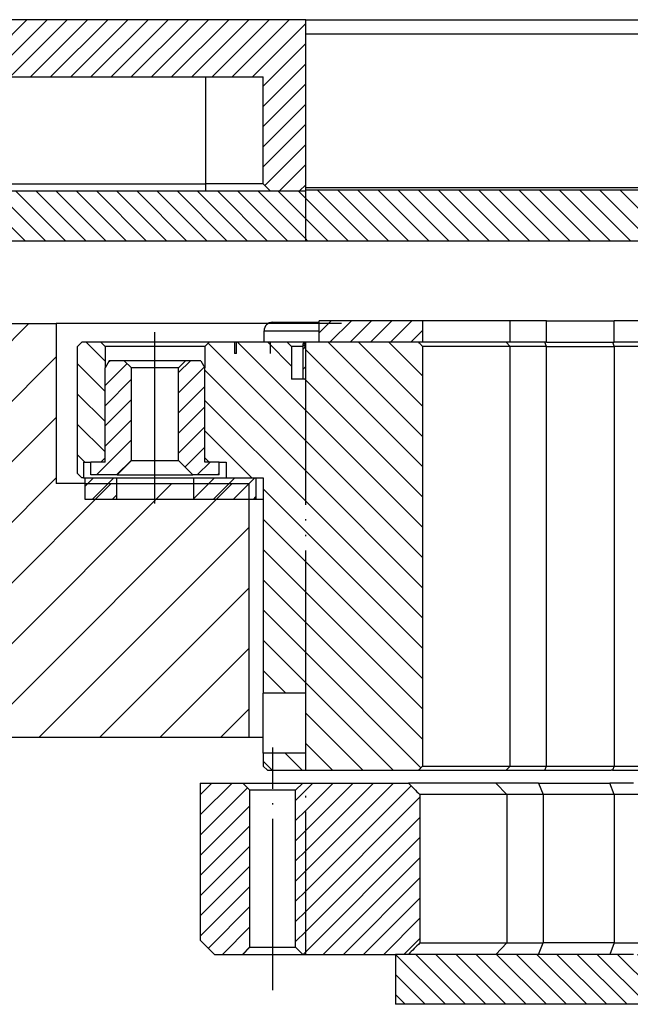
# Model space of a CAD drawing. Extents: x -1763 to 4575, y -3429 to 1051.
# Tile 80 of 174: x 2983 to 3026, y -2488 to -2419. Entities that reach past the tile are written whole.
import ezdxf

# ---------------------------------------------------------------- set-up
doc = ezdxf.new("R2010")
doc.units = 0
for name, pattern in [('DASHED', [15, 7, -8]), ('DOT_CENTER', [14, 12, -1, 0, -1]), ('PHANTOM', [13, 10, -1, 0, -1, 0, -1])]:
    doc.linetypes.add(name, pattern=pattern)
doc.layers.get('0').update_dxf_attribs({"linetype": 'CONTINUOUS'})
doc.layers.add('1', color=7, linetype='CONTINUOUS')
pattern_1 = [(135, (-1142.2401, -11857.8625), (-0.70710678, -0.70710678), [])]
pattern_2 = [(225, (-1142.2401, -11857.8625), (0.70710678, -0.70710678), [])]
pattern_3 = [(-135, (-1142.2401, -11857.8625), (0.70710678, -0.70710678), [])]
pattern_4 = [(135, (-1142.24, -11857.8625), (-1.06066017, -1.06066017), [])]

# ---------------------------------------------------------------- blocks, each defined once
blk = doc.blocks.new('Z-STACK', base_point=(-660.966, -2583.474))
at = {"linetype": 'CONTINUOUS'}
h = blk.add_hatch(dxfattribs=at)
h.set_pattern_fill('USER', color=1, angle=225, pattern_type=0)
h.set_pattern_definition(pattern_2)
h.paths.add_polyline_path([(2955.811, -2430.66), (2956.311, -2430.16), (2956.311, -2422.66), (2960.311, -2422.66), (2996.311, -2422.66), (3000.311, -2422.66), (3000.311, -2430.16), (3000.811, -2430.66), (3003.301, -2430.66), (3003.301, -2430.61), (3003.301, -2418.66), (2951.691, -2418.66), (2951.441, -2418.91), (2951.441, -2430.41), (2951.691, -2430.66), (2951.791, -2430.66)])
h = blk.add_hatch(dxfattribs=at)
h.set_pattern_fill('USER', color=3, angle=135, pattern_type=0)
h.set_pattern_definition(pattern_1)
h.paths.add_polyline_path([(2955.811, -2430.66), (2960.311, -2430.66), (2980.691, -2430.66), (2996.311, -2430.66), (3000.811, -2430.66), (3003.301, -2430.66), (3003.301, -2434.16), (2953.191, -2434.16), (2951.791, -2432.76), (2951.791, -2430.66)])
h = blk.add_hatch(dxfattribs=at)
h.set_pattern_fill('USER', color=3, angle=135, pattern_type=0)
h.set_pattern_definition(pattern_1)
h.paths.add_polyline_path([(3004.254, -2434.16), (3014.261, -2434.16), (3015.661, -2434.16), (3016.901, -2434.16), (3018.101, -2434.16), (3019.341, -2434.16), (3020.741, -2434.16), (3021.981, -2434.16), (3023.181, -2434.16), (3024.421, -2434.16), (3025.821, -2434.16), (3027.061, -2434.16), (3028.261, -2434.16), (3029.501, -2434.16), (3030.901, -2434.16), (3032.141, -2434.16), (3033.341, -2434.16), (3034.581, -2434.16), (3035.981, -2434.16), (3037.221, -2434.16), (3038.421, -2434.16), (3039.661, -2434.16), (3041.061, -2434.16), (3042.301, -2434.16), (3043.501, -2434.16), (3044.741, -2434.16), (3046.141, -2434.16), (3047.381, -2434.16), (3048.581, -2434.16), (3049.821, -2434.16), (3051.221, -2434.16), (3052.461, -2434.16), (3053.661, -2434.16), (3054.901, -2434.16), (3056.301, -2434.16), (3060.842, -2434.16), (3062.383, -2434.16), (3062.383, -2430.66), (3062.128, -2430.66), (3061.311, -2430.66), (3059.961, -2430.66), (3059.061, -2430.66), (3055.711, -2430.66), (3047.311, -2430.66), (3043.061, -2430.66), (3041.171, -2430.66), (3041.171, -2430.61), (3003.301, -2430.61), (3003.301, -2430.66), (3003.301, -2434.16)])
h = blk.add_hatch(dxfattribs=at)
h.set_pattern_fill('USER', color=1, angle=225, pattern_type=0)
h.set_pattern_definition(pattern_2)
h.paths.add_polyline_path([(3007.326, -2441.26), (3007.21, -2441.26), (3007.067, -2441.26), (3007.031, -2441.26), (3006.9, -2441.26), (3006.877, -2441.26), (3006.84, -2441.26), (3006.813, -2441.26), (3006.707, -2441.26), (3006.587, -2441.26), (3006.501, -2441.26), (3006.449, -2441.26), (3004.254, -2441.26), (3004.254, -2439.76), (3011.504, -2439.76), (3011.504, -2441.26), (3011.486, -2441.26), (3011.472, -2441.26), (3011.442, -2441.26), (3011.425, -2441.26), (3011.374, -2441.26), (3011.339, -2441.26), (3011.337, -2441.26), (3011.288, -2441.26), (3011.203, -2441.26), (3011.202, -2441.26), (3011.167, -2441.26), (3011.011, -2441.26), (3010.975, -2441.26), (3010.899, -2441.26), (3010.767, -2441.26), (3010.752, -2441.26), (3010.617, -2441.26), (3010.605, -2441.26), (3010.536, -2441.26), (3010.51, -2441.26), (3010.36, -2441.26), (3010.299, -2441.26), (3010.156, -2441.26), (3010.152, -2441.26), (3010.042, -2441.26), (3009.895, -2441.26), (3009.873, -2441.26), (3009.856, -2441.26), (3009.835, -2441.26), (3009.63, -2441.26), (3009.625, -2441.26), (3009.606, -2441.26), (3009.454, -2441.26), (3009.429, -2441.26), (3009.427, -2441.26), (3009.422, -2441.26), (3009.415, -2441.26), (3009.328, -2441.26), (3009.297, -2441.26), (3009.274, -2441.26), (3009.271, -2441.26), (3009.236, -2441.26), (3009.21, -2441.26), (3009.105, -2441.26), (3009.104, -2441.26), (3009.103, -2441.26), (3009.096, -2441.26), (3009.051, -2441.26), (3009.043, -2441.26), (3009.031, -2441.26), (3009.029, -2441.26), (3008.983, -2441.26), (3008.977, -2441.26), (3008.897, -2441.26), (3008.891, -2441.26), (3008.846, -2441.26), (3008.835, -2441.26), (3008.77, -2441.26), (3008.75, -2441.26), (3008.615, -2441.26), (3008.578, -2441.26), (3008.503, -2441.26), (3008.356, -2441.26), (3008.313, -2441.26), (3008.258, -2441.26), (3008.139, -2441.26), (3008.117, -2441.26), (3007.927, -2441.26), (3007.903, -2441.26), (3007.78, -2441.26), (3007.778, -2441.26), (3007.646, -2441.26), (3007.641, -2441.26), (3007.438, -2441.26)])
h = blk.add_hatch(dxfattribs=at)
h.set_pattern_fill('USER', color=4, scale=1.5, angle=135, pattern_type=0)
h.set_pattern_definition(pattern_4)
h.paths.add_polyline_path([(2987.611, -2450.76), (2987.311, -2450.46), (2987.311, -2441.56), (2987.611, -2441.26), (2988.936, -2441.26), (2989.236, -2441.56), (2989.236, -2441.96), (2989.236, -2443.06), (2989.236, -2449.36), (2988.936, -2449.66), (2988.236, -2449.66), (2987.736, -2449.66), (2987.736, -2450.76)])
h = blk.add_hatch(dxfattribs=at)
h.set_pattern_fill('USER', color=4, scale=1.5, angle=135, pattern_type=0)
h.set_pattern_definition(pattern_4)
h.paths.add_polyline_path([(3002.311, -2443.86), (3002.311, -2441.56), (3002.011, -2441.26), (3000.811, -2441.26), (2998.443, -2441.26), (2998.443, -2442.06), (2998.311, -2442.06), (2998.311, -2441.26), (2996.536, -2441.26), (2996.236, -2441.56), (2996.236, -2441.96), (2996.236, -2443.06), (2996.236, -2449.36), (2996.536, -2449.66), (2997.236, -2449.66), (2997.736, -2449.66), (2997.736, -2450.76), (2999.811, -2450.76), (3000.311, -2450.76), (3000.311, -2465.86), (3003.301, -2465.86), (3003.301, -2443.86), (3003.111, -2443.86)])
h = blk.add_hatch(dxfattribs=at)
h.set_pattern_fill('USER', color=1, angle=-135, pattern_type=0)
h.set_pattern_definition(pattern_3)
h.paths.add_polyline_path([(3003.301, -2441.56), (3003.301, -2441.46), (3003.301, -2441.45), (3003.211, -2441.36), (3003.111, -2441.36), (3003.111, -2443.86), (3003.301, -2443.86), (3003.301, -2441.6)])
h = blk.add_hatch(dxfattribs=at)
h.set_pattern_fill('USER', color=1, angle=-135, pattern_type=0)
h.set_pattern_definition(pattern_3)
h.paths.add_polyline_path([(3003.301, -2441.56), (3003.301, -2441.46), (3003.161, -2441.46), (3003.301, -2441.6)])
h = blk.add_hatch(dxfattribs=at)
h.set_pattern_fill('USER', color=4, scale=1.5, angle=135, pattern_type=0)
h.set_pattern_definition(pattern_4)
edge = h.paths.add_edge_path()
edge.add_line((3003.301, -2441.56), (3003.301, -2441.46))
edge.add_line((3003.301, -2441.46), (3003.301, -2441.45))
edge.add_line((3003.301, -2441.45), (3003.301, -2441.36))
edge.add_line((3003.301, -2441.36), (3003.301, -2441.26))
edge.add_line((3003.301, -2441.26), (3004.254, -2441.26))
edge.add_line((3004.254, -2441.26), (3006.449, -2441.26))
edge.add_line((3006.449, -2441.26), (3006.501, -2441.26))
edge.add_line((3006.501, -2441.26), (3006.587, -2441.26))
edge.add_line((3006.587, -2441.26), (3006.707, -2441.26))
edge.add_line((3006.707, -2441.26), (3006.813, -2441.26))
edge.add_line((3006.813, -2441.26), (3006.84, -2441.26))
edge.add_line((3006.84, -2441.26), (3006.877, -2441.26))
edge.add_line((3006.877, -2441.26), (3006.9, -2441.26))
edge.add_line((3006.9, -2441.26), (3007.031, -2441.26))
edge.add_line((3007.031, -2441.26), (3007.067, -2441.26))
edge.add_line((3007.067, -2441.26), (3007.21, -2441.26))
edge.add_line((3007.21, -2441.26), (3007.326, -2441.26))
edge.add_line((3007.326, -2441.26), (3007.438, -2441.26))
edge.add_line((3007.438, -2441.26), (3007.641, -2441.26))
edge.add_line((3007.641, -2441.26), (3007.646, -2441.26))
edge.add_line((3007.646, -2441.26), (3007.778, -2441.26))
edge.add_line((3007.778, -2441.26), (3007.78, -2441.26))
edge.add_line((3007.78, -2441.26), (3007.903, -2441.26))
edge.add_line((3007.903, -2441.26), (3007.927, -2441.26))
edge.add_line((3007.927, -2441.26), (3008.117, -2441.26))
edge.add_line((3008.117, -2441.26), (3008.139, -2441.26))
edge.add_line((3008.139, -2441.26), (3008.258, -2441.26))
edge.add_line((3008.258, -2441.26), (3008.313, -2441.26))
edge.add_line((3008.313, -2441.26), (3008.356, -2441.26))
edge.add_line((3008.356, -2441.26), (3008.503, -2441.26))
edge.add_line((3008.503, -2441.26), (3008.578, -2441.26))
edge.add_line((3008.578, -2441.26), (3008.615, -2441.26))
edge.add_line((3008.615, -2441.26), (3008.75, -2441.26))
edge.add_line((3008.75, -2441.26), (3008.77, -2441.26))
edge.add_line((3008.77, -2441.26), (3008.835, -2441.26))
edge.add_line((3008.835, -2441.26), (3008.846, -2441.26))
edge.add_line((3008.846, -2441.26), (3008.891, -2441.26))
edge.add_line((3008.891, -2441.26), (3008.897, -2441.26))
edge.add_line((3008.897, -2441.26), (3008.977, -2441.26))
edge.add_line((3008.977, -2441.26), (3008.983, -2441.26))
edge.add_line((3008.983, -2441.26), (3009.029, -2441.26))
edge.add_line((3009.029, -2441.26), (3009.031, -2441.26))
edge.add_line((3009.031, -2441.26), (3009.043, -2441.26))
edge.add_line((3009.043, -2441.26), (3009.051, -2441.26))
edge.add_line((3009.051, -2441.26), (3009.096, -2441.26))
edge.add_line((3009.096, -2441.26), (3009.103, -2441.26))
edge.add_line((3009.103, -2441.26), (3009.104, -2441.26))
edge.add_line((3009.104, -2441.26), (3009.105, -2441.26))
edge.add_line((3009.105, -2441.26), (3009.21, -2441.26))
edge.add_line((3009.21, -2441.26), (3009.236, -2441.26))
edge.add_line((3009.236, -2441.26), (3009.271, -2441.26))
edge.add_line((3009.271, -2441.26), (3009.274, -2441.26))
edge.add_line((3009.274, -2441.26), (3009.297, -2441.26))
edge.add_line((3009.297, -2441.26), (3009.328, -2441.26))
edge.add_line((3009.328, -2441.26), (3009.415, -2441.26))
edge.add_line((3009.415, -2441.26), (3009.422, -2441.26))
edge.add_line((3009.422, -2441.26), (3009.427, -2441.26))
edge.add_line((3009.427, -2441.26), (3009.429, -2441.26))
edge.add_line((3009.429, -2441.26), (3009.454, -2441.26))
edge.add_line((3009.454, -2441.26), (3009.606, -2441.26))
edge.add_line((3009.606, -2441.26), (3009.625, -2441.26))
edge.add_line((3009.625, -2441.26), (3009.63, -2441.26))
edge.add_line((3009.63, -2441.26), (3009.835, -2441.26))
edge.add_line((3009.835, -2441.26), (3009.856, -2441.26))
edge.add_line((3009.856, -2441.26), (3009.873, -2441.26))
edge.add_line((3009.873, -2441.26), (3009.895, -2441.26))
edge.add_line((3009.895, -2441.26), (3010.042, -2441.26))
edge.add_line((3010.042, -2441.26), (3010.152, -2441.26))
edge.add_line((3010.152, -2441.26), (3010.156, -2441.26))
edge.add_line((3010.156, -2441.26), (3010.299, -2441.26))
edge.add_line((3010.299, -2441.26), (3010.36, -2441.26))
edge.add_line((3010.36, -2441.26), (3010.51, -2441.26))
edge.add_line((3010.51, -2441.26), (3010.536, -2441.26))
edge.add_line((3010.536, -2441.26), (3010.605, -2441.26))
edge.add_line((3010.605, -2441.26), (3010.617, -2441.26))
edge.add_line((3010.617, -2441.26), (3010.752, -2441.26))
edge.add_line((3010.752, -2441.26), (3010.767, -2441.26))
edge.add_line((3010.767, -2441.26), (3010.899, -2441.26))
edge.add_line((3010.899, -2441.26), (3010.975, -2441.26))
edge.add_line((3010.975, -2441.26), (3011.011, -2441.26))
edge.add_line((3011.011, -2441.26), (3011.167, -2441.26))
edge.add_line((3011.167, -2441.26), (3011.202, -2441.26))
edge.add_spline(control_points=[(3011.202, -2441.26), (3011.252, -2441.31), (3011.353, -2441.41), (3011.454, -2441.51), (3011.504, -2441.56)], knot_values=[0, 0, 0, 0, 0.212901, 0.425803, 0.425803, 0.425803, 0.425803], degree=3, periodic=0)
edge.add_line((3011.504, -2441.56), (3011.504, -2470.96))
edge.add_spline(control_points=[(3011.504, -2470.96), (3011.454, -2471.01), (3011.353, -2471.11), (3011.252, -2471.21), (3011.202, -2471.26)], knot_values=[0, 0, 0, 0, 0.212901, 0.425803, 0.425803, 0.425803, 0.425803], degree=3, periodic=0)
edge.add_line((3011.202, -2471.26), (3003.301, -2471.26))
edge.add_line((3003.301, -2471.26), (3003.301, -2470.06))
edge.add_line((3003.301, -2470.06), (3003.301, -2465.86))
edge.add_line((3003.301, -2465.86), (3003.301, -2443.86))
edge.add_line((3003.301, -2443.86), (3003.301, -2441.6))
edge.add_line((3003.301, -2441.6), (3003.301, -2441.56))
h = blk.add_hatch(dxfattribs=at)
h.set_pattern_fill('USER', color=1, angle=225, pattern_type=0)
h.set_pattern_definition(pattern_2)
h.paths.add_polyline_path([(2989.236, -2449.36), (2989.236, -2443.06), (2989.525, -2442.56), (2990.586, -2442.56), (2991.086, -2443.06), (2991.086, -2449.56), (2990.086, -2450.56), (2988.236, -2450.56), (2988.236, -2449.66), (2988.936, -2449.66), (2989.236, -2449.66)])
h = blk.add_hatch(dxfattribs=at)
h.set_pattern_fill('USER', color=1, angle=225, pattern_type=0)
h.set_pattern_definition(pattern_2)
h.paths.add_polyline_path([(2994.886, -2442.56), (2994.386, -2443.06), (2994.386, -2449.56), (2995.386, -2450.56), (2997.236, -2450.56), (2997.236, -2449.66), (2996.536, -2449.66), (2996.236, -2449.66), (2996.236, -2449.36), (2996.236, -2443.06), (2995.948, -2442.56)])
h = blk.add_hatch(dxfattribs=at)
h.set_pattern_fill('USER', color=1, angle=225, pattern_type=0)
h.set_pattern_definition(pattern_2)
h.paths.add_polyline_path([(2990.036, -2452.26), (2987.811, -2452.26), (2987.811, -2450.76), (2990.036, -2450.76)])
h = blk.add_hatch(dxfattribs=at)
h.set_pattern_fill('USER', color=1, angle=225, pattern_type=0)
h.set_pattern_definition(pattern_2)
h.paths.add_polyline_path([(2997.736, -2450.76), (2999.811, -2450.76), (2999.811, -2452.26), (2995.436, -2452.26), (2995.436, -2450.76)])
h = blk.add_hatch(dxfattribs=at)
h.set_pattern_fill('USER', color=4, scale=1.5, angle=135, pattern_type=0)
h.set_pattern_definition(pattern_4)
h.paths.add_polyline_path([(3003.301, -2470.06), (3000.311, -2470.06), (3000.311, -2470.96), (3000.611, -2471.26), (3003.301, -2471.26)])
h = blk.add_hatch(dxfattribs=at)
h.set_pattern_fill('USER', color=5, angle=225, pattern_type=0)
h.set_pattern_definition(pattern_2)
h.paths.add_polyline_path([(2998.891, -2472.16), (2999.391, -2472.66), (2999.391, -2483.66), (2998.891, -2484.16), (2996.911, -2484.16), (2995.911, -2483.16), (2995.911, -2472.16)])
h = blk.add_hatch(dxfattribs=at)
h.set_pattern_fill('USER', color=5, angle=225, pattern_type=0)
h.set_pattern_definition(pattern_2)
h.paths.add_polyline_path([(3003.301, -2472.16), (3003.091, -2472.16), (3002.591, -2472.66), (3002.591, -2483.66), (3003.091, -2484.16), (3003.301, -2484.16)])
h = blk.add_hatch(dxfattribs=at)
h.set_pattern_fill('USER', color=5, angle=225, pattern_type=0)
h.set_pattern_definition(pattern_2)
edge = h.paths.add_edge_path()
edge.add_line((3009.59, -2484.16), (3010.497, -2484.16))
edge.add_spline(control_points=[(3010.497, -2484.16), (3010.631, -2484.027), (3010.9, -2483.76), (3011.168, -2483.493), (3011.303, -2483.36)], knot_values=[0, 0, 0, 0, 0.567723, 1.135447, 1.135447, 1.135447, 1.135447], degree=3, periodic=0)
edge.add_line((3011.303, -2483.36), (3011.303, -2472.96))
edge.add_spline(control_points=[(3011.303, -2472.96), (3011.168, -2472.827), (3010.9, -2472.56), (3010.631, -2472.293), (3010.497, -2472.16)], knot_values=[0, 0, 0, 0, 0.567723, 1.135447, 1.135447, 1.135447, 1.135447], degree=3, periodic=0)
edge.add_line((3010.497, -2472.16), (3003.301, -2472.16))
edge.add_line((3003.301, -2472.16), (3003.301, -2484.16))
edge.add_line((3003.301, -2484.16), (3009.59, -2484.16))
h = blk.add_hatch(dxfattribs=at)
h.set_pattern_fill('USER', color=3, angle=135, pattern_type=0)
h.set_pattern_definition(pattern_1)
h.paths.add_polyline_path([(3010.9, -2484.16), (3010.497, -2484.16), (3009.59, -2484.16), (3009.59, -2487.66), (3287.032, -2487.66), (3287.032, -2484.16), (3286.126, -2484.16), (3285.723, -2484.16), (3282.161, -2484.16), (3281.161, -2484.16), (3280.779, -2484.16), (3279.993, -2484.16), (3279.621, -2484.16), (3279.521, -2484.16), (3279.499, -2484.16), (3278.921, -2484.16), (3278.621, -2484.16), (3277.081, -2484.16), (3276.993, -2484.16), (3276.503, -2484.16), (3276.081, -2484.16), (3274.819, -2484.16), (3273.711, -2484.16), (3273.011, -2484.16), (3272.809, -2484.16), (3272.452, -2484.16), (3272.255, -2484.16), (3272.002, -2484.16), (3270.335, -2484.16), (3266.457, -2484.16), (3266.052, -2484.16), (3265.332, -2484.16), (3264.907, -2484.16), (3264.877, -2484.16), (3264.157, -2484.16), (3263.436, -2484.16), (3263.407, -2484.16), (3262.982, -2484.16), (3262.261, -2484.16), (3261.857, -2484.16), (3252.163, -2484.16), (3251.88, -2484.16), (3244.655, -2484.16), (3244.45, -2484.16), (3244.166, -2484.16), (3243.24, -2484.16), (3240.4, -2484.16), (3240.116, -2484.16), (3236.479, -2484.16), (3231.693, -2484.16), (3220.517, -2484.16), (3218.964, -2484.16), (3210.397, -2484.16), (3209.895, -2484.16), (3205.998, -2484.16), (3205.508, -2484.16), (3201.007, -2484.16), (3197.479, -2484.16), (3195.615, -2484.16), (3195.412, -2484.16), (3192.407, -2484.16), (3192.191, -2484.16), (3156.63, -2484.16), (3156.629, -2484.16), (3152.379, -2484.16), (3151.914, -2484.16), (3151.909, -2484.16), (3148.311, -2484.16), (3139.994, -2484.16), (3139.993, -2484.16), (3104.432, -2484.16), (3104.216, -2484.16), (3101.211, -2484.16), (3101.008, -2484.16), (3099.144, -2484.16), (3095.616, -2484.16), (3091.114, -2484.16), (3090.625, -2484.16), (3086.728, -2484.16), (3086.226, -2484.16), (3077.658, -2484.16), (3076.106, -2484.16), (3064.93, -2484.16), (3060.144, -2484.16), (3056.223, -2484.16), (3052.456, -2484.16), (3052.173, -2484.16), (3044.743, -2484.16), (3044.46, -2484.16), (3027.334, -2484.16), (3026.334, -2484.16), (3026.288, -2484.16), (3024.621, -2484.16), (3024.368, -2484.16), (3024.171, -2484.16), (3023.814, -2484.16), (3023.611, -2484.16), (3020.566, -2484.16), (3020.119, -2484.16), (3019.63, -2484.16), (3017.124, -2484.16), (3016.63, -2484.16)])
at = {"layer": '1', "linetype": 'CONTINUOUS'}
h = blk.add_hatch(dxfattribs=at)
h.set_pattern_fill('USER', color=6, scale=3, angle=45, pattern_type=0)
h.set_pattern_definition([(45, (-1142.24, -11457.8625), (-2.1213203, 2.1213203), [])])
h.paths.add_polyline_path([(2985.811, -2439.96), (2917.226, -2439.96), (2917.226, -2484.96), (2971.226, -2484.96), (2973.226, -2482.96), (2973.226, -2479.96), (2923.226, -2479.96), (2923.226, -2455.96), (2927.226, -2455.96), (2927.226, -2445.96), (2949.811, -2445.96), (2949.811, -2451.96), (2965.811, -2451.96), (2965.811, -2468.96), (2999.311, -2468.96), (2999.311, -2451.16), (2996.561, -2451.16), (2991.061, -2451.16), (2987.811, -2451.16), (2985.811, -2451.16)])
at = {"color": 7, "linetype": 'CONTINUOUS'}
for p, q in [((3003.301, -2418.66), (2951.691, -2418.66)), ((3003.301, -2430.61), (3003.301, -2418.66)), ((3003.301, -2418.66), (3037.171, -2418.66)), ((3003.301, -2419.66), (3037.171, -2419.66)), ((2960.311, -2422.66), (2996.311, -2422.66)), ((2996.311, -2422.66), (3000.311, -2422.66)), ((3000.311, -2430.16), (3000.311, -2422.66)), ((2960.311, -2430.16), (2996.311, -2430.16)), ((3000.311, -2430.16), (2996.311, -2430.16)), ((3000.811, -2430.66), (3000.311, -2430.16)), ((2980.691, -2430.66), (2996.311, -2430.66)), ((2996.311, -2430.66), (3000.811, -2430.66)), ((3000.811, -2430.66), (3003.301, -2430.66)), ((3000.811, -2430.66), (3003.301, -2430.66)), ((3003.301, -2430.41), (3026.828, -2430.41)), ((3003.301, -2430.66), (3003.301, -2430.61)), ((3041.171, -2430.61), (3003.301, -2430.61)), ((3011.504, -2439.76), (3004.254, -2439.76)), ((3004.254, -2441.26), (3004.254, -2439.76)), ((3011.504, -2441.26), (3011.504, -2439.76)), ((3017.635, -2439.76), (3011.504, -2439.76)), ((3020.181, -2439.76), (3017.635, -2439.76)), ((3020.181, -2439.76), (3024.927, -2439.76)), ((3027.088, -2439.76), (3024.927, -2439.76)), ((3000.379, -2441.26), (3000.379, -2440.46)), ((3000.979, -2439.86), (3004.254, -2439.86)), ((3003.111, -2443.86), (3003.111, -2441.36)), ((3003.211, -2441.36), (3003.111, -2441.36)), ((3003.301, -2441.6), (3003.161, -2441.46)), ((3003.301, -2441.46), (3003.161, -2441.46)), ((3003.301, -2441.45), (3003.211, -2441.36)), ((3003.301, -2441.36), (3003.211, -2441.36)), ((3003.301, -2441.45), (3003.301, -2441.36)), ((3003.301, -2441.46), (3003.301, -2441.45)), ((3003.301, -2441.56), (3003.301, -2441.46)), ((3003.301, -2441.56), (3003.301, -2441.46)), ((3003.301, -2441.6), (3003.301, -2441.56)), ((3003.301, -2441.6), (3003.301, -2441.56)), ((3003.301, -2443.86), (3003.301, -2441.6)), ((3020.066, -2441.26), (3017.635, -2441.26)), ((3020.181, -2441.26), (3020.066, -2441.26)), ((3020.181, -2441.26), (3024.213, -2441.26)), ((3024.213, -2441.26), (3024.513, -2441.26)), ((3024.513, -2441.26), (3024.717, -2441.26)), ((3024.717, -2441.26), (3024.812, -2441.26)), ((3024.812, -2441.26), (3024.927, -2441.26)), ((3024.985, -2441.26), (3024.927, -2441.26)), ((3026.788, -2441.26), (3024.985, -2441.26)), ((2989.525, -2442.56), (2989.236, -2443.06)), ((2990.586, -2442.56), (2989.525, -2442.56)), ((2991.086, -2443.06), (2990.586, -2442.56)), ((2994.886, -2442.56), (2990.586, -2442.56)), ((2994.386, -2443.06), (2994.886, -2442.56)), ((2995.948, -2442.56), (2994.886, -2442.56)), ((2995.948, -2442.56), (2996.236, -2443.06)), ((2989.236, -2449.36), (2989.236, -2443.06)), ((2991.086, -2449.56), (2991.086, -2443.06)), ((2994.386, -2443.06), (2991.086, -2443.06)), ((2994.386, -2449.56), (2994.386, -2443.06)), ((2996.236, -2449.36), (2996.236, -2443.06)), ((3003.301, -2443.86), (3003.111, -2443.86)), ((2989.236, -2449.66), (2989.236, -2449.36)), ((2996.236, -2449.66), (2996.236, -2449.36)), ((2988.236, -2450.56), (2988.236, -2449.66)), ((2988.936, -2449.66), (2988.236, -2449.66)), ((2989.236, -2449.66), (2988.936, -2449.66)), ((2991.086, -2449.56), (2990.086, -2450.56)), ((2991.086, -2449.56), (2994.386, -2449.56)), ((2994.386, -2449.56), (2995.386, -2450.56)), ((2996.536, -2449.66), (2996.236, -2449.66)), ((2997.236, -2449.66), (2996.536, -2449.66)), ((2997.236, -2450.56), (2997.236, -2449.66)), ((2987.811, -2450.76), (2987.811, -2452.26)), ((2987.811, -2450.76), (2990.036, -2450.76)), ((2990.086, -2450.56), (2988.236, -2450.56)), ((2990.036, -2450.76), (2990.036, -2452.26)), ((2990.086, -2450.56), (2995.386, -2450.56)), ((2997.236, -2450.56), (2995.386, -2450.56)), ((2995.436, -2450.76), (2995.436, -2452.26)), ((2995.436, -2450.76), (2997.736, -2450.76)), ((2997.736, -2450.76), (2999.811, -2450.76)), ((2999.811, -2450.76), (2999.811, -2452.26)), ((2987.811, -2452.26), (2990.036, -2452.26)), ((2990.036, -2452.26), (2992.736, -2452.26)), ((2992.736, -2452.26), (2995.436, -2452.26)), ((2995.436, -2452.26), (2999.811, -2452.26)), ((2999.811, -2452.26), (3000.311, -2452.26)), ((3020.322, -2471.26), (3024.717, -2471.26)), ((3019.63, -2472.16), (3016.63, -2472.16)), ((3019.63, -2472.16), (3024.621, -2472.16)), ((3026.288, -2472.16), (3024.621, -2472.16)), ((3019.936, -2472.96), (3017.389, -2472.96)), ((3024.927, -2472.96), (3019.936, -2472.96)), ((3027.088, -2472.96), (3024.927, -2472.96)), ((3010.497, -2484.16), (3009.59, -2484.16)), ((3010.9, -2484.16), (3010.497, -2484.16)), ((3016.63, -2484.16), (3010.9, -2484.16)), ((3017.124, -2484.16), (3016.63, -2484.16)), ((3019.63, -2484.16), (3017.124, -2484.16)), ((3020.119, -2484.16), (3019.63, -2484.16)), ((3020.566, -2484.16), (3020.119, -2484.16)), ((3023.611, -2484.16), (3020.566, -2484.16)), ((3023.814, -2484.16), (3023.611, -2484.16)), ((3024.171, -2484.16), (3023.814, -2484.16)), ((3024.368, -2484.16), (3024.171, -2484.16)), ((3024.621, -2484.16), (3024.368, -2484.16)), ((3026.288, -2484.16), (3024.621, -2484.16))]:
    blk.add_line(p, q, dxfattribs=at)
at = {"color": 1, "linetype": 'CONTINUOUS'}
for p, q in [((2996.311, -2430.16), (2996.311, -2422.66)), ((2996.311, -2430.66), (2996.311, -2430.16)), ((3017.635, -2441.26), (3017.635, -2439.76)), ((3020.181, -2441.26), (3020.181, -2439.76)), ((3024.927, -2441.26), (3024.927, -2439.76)), ((3000.379, -2440.46), (3004.254, -2440.46)), ((3016.63, -2472.16), (3017.389, -2472.96)), ((3019.63, -2472.16), (3019.936, -2472.96)), ((3024.927, -2472.96), (3024.621, -2472.16)), ((3017.389, -2472.96), (3017.389, -2483.36)), ((3019.936, -2472.96), (3019.936, -2483.36)), ((3024.927, -2472.96), (3024.927, -2483.36)), ((3017.389, -2483.36), (3016.63, -2484.16)), ((3019.63, -2484.16), (3019.936, -2483.36)), ((3024.927, -2483.36), (3024.621, -2484.16))]:
    blk.add_line(p, q, dxfattribs=at)
at = {"color": 7, "linetype": 'DASHED'}
for p, q in [((2980.691, -2430.66), (2996.311, -2430.66)), ((2996.311, -2430.66), (3000.811, -2430.66)), ((3003.301, -2430.66), (3003.301, -2430.61)), ((2999.811, -2450.76), (3000.311, -2450.76)), ((3015.203, -2471.26), (3015.803, -2471.26)), ((3015.803, -2471.26), (3015.831, -2471.26)), ((3015.831, -2471.26), (3015.984, -2471.26)), ((3015.984, -2471.26), (3016.531, -2471.26)), ((3016.531, -2471.26), (3017.351, -2471.26)), ((3017.351, -2471.26), (3019.622, -2471.26)), ((3019.622, -2471.26), (3019.776, -2471.26)), ((3019.776, -2471.26), (3019.803, -2471.26)), ((3019.803, -2471.26), (3020.066, -2471.26)), ((3020.066, -2471.26), (3020.322, -2471.26)), ((3024.621, -2484.16), (3024.368, -2484.16))]:
    blk.add_line(p, q, dxfattribs=at)
at = {"color": 30, "linetype": 'PHANTOM'}
for p, q in [((3003.301, -2434.16), (3003.301, -2430.66)), ((3003.301, -2484.16), (3003.301, -2472.16))]:
    blk.add_line(p, q, dxfattribs=at)
at = {"color": 3, "linetype": 'CONTINUOUS'}
for p, q in [((2953.191, -2434.16), (3003.301, -2434.16)), ((3003.301, -2434.16), (3004.254, -2434.16)), ((3004.254, -2434.16), (3014.261, -2434.16)), ((3014.261, -2434.16), (3015.661, -2434.16)), ((3015.661, -2434.16), (3016.901, -2434.16)), ((3016.901, -2434.16), (3018.101, -2434.16)), ((3018.101, -2434.16), (3019.341, -2434.16)), ((3019.341, -2434.16), (3020.741, -2434.16)), ((3020.741, -2434.16), (3021.981, -2434.16)), ((3021.981, -2434.16), (3023.181, -2434.16)), ((3023.181, -2434.16), (3024.421, -2434.16)), ((3024.421, -2434.16), (3025.821, -2434.16)), ((3025.821, -2434.16), (3027.061, -2434.16)), ((3009.59, -2484.16), (3009.59, -2487.66)), ((3287.032, -2487.66), (3009.59, -2487.66))]:
    blk.add_line(p, q, dxfattribs=at)
at = {"color": 6, "linetype": 'CONTINUOUS'}
for p, q in [((2917.226, -2439.96), (2985.811, -2439.96)), ((3005.811, -2439.96), (2985.811, -2439.96)), ((2985.811, -2439.96), (2985.811, -2451.16)), ((3006.449, -2441.26), (3004.254, -2441.26)), ((3006.501, -2441.26), (3006.449, -2441.26)), ((3006.587, -2441.26), (3006.501, -2441.26)), ((3006.707, -2441.26), (3006.587, -2441.26)), ((3006.813, -2441.26), (3006.707, -2441.26)), ((3006.84, -2441.26), (3006.813, -2441.26)), ((3006.877, -2441.26), (3006.84, -2441.26)), ((3006.9, -2441.26), (3006.877, -2441.26)), ((3007.031, -2441.26), (3006.9, -2441.26)), ((3007.067, -2441.26), (3007.031, -2441.26)), ((3007.21, -2441.26), (3007.067, -2441.26)), ((3007.326, -2441.26), (3007.21, -2441.26)), ((3007.438, -2441.26), (3007.326, -2441.26)), ((3007.641, -2441.26), (3007.438, -2441.26)), ((3007.646, -2441.26), (3007.641, -2441.26)), ((3007.778, -2441.26), (3007.646, -2441.26)), ((3007.78, -2441.26), (3007.778, -2441.26)), ((3007.903, -2441.26), (3007.78, -2441.26)), ((3007.927, -2441.26), (3007.903, -2441.26)), ((3008.117, -2441.26), (3007.927, -2441.26)), ((3008.139, -2441.26), (3008.117, -2441.26)), ((3008.258, -2441.26), (3008.139, -2441.26)), ((3008.313, -2441.26), (3008.258, -2441.26)), ((3008.356, -2441.26), (3008.313, -2441.26)), ((3008.503, -2441.26), (3008.356, -2441.26)), ((3008.578, -2441.26), (3008.503, -2441.26)), ((3008.615, -2441.26), (3008.578, -2441.26)), ((3008.75, -2441.26), (3008.615, -2441.26)), ((3008.77, -2441.26), (3008.75, -2441.26)), ((3008.835, -2441.26), (3008.77, -2441.26)), ((3008.846, -2441.26), (3008.835, -2441.26)), ((3008.891, -2441.26), (3008.846, -2441.26)), ((3008.897, -2441.26), (3008.891, -2441.26)), ((3008.977, -2441.26), (3008.897, -2441.26)), ((3008.983, -2441.26), (3008.977, -2441.26)), ((3009.029, -2441.26), (3008.983, -2441.26)), ((3009.031, -2441.26), (3009.029, -2441.26)), ((3009.043, -2441.26), (3009.031, -2441.26)), ((3009.051, -2441.26), (3009.043, -2441.26)), ((3009.096, -2441.26), (3009.051, -2441.26)), ((3009.103, -2441.26), (3009.096, -2441.26)), ((3009.104, -2441.26), (3009.103, -2441.26)), ((3009.105, -2441.26), (3009.104, -2441.26)), ((3009.21, -2441.26), (3009.105, -2441.26)), ((3009.236, -2441.26), (3009.21, -2441.26)), ((3009.271, -2441.26), (3009.236, -2441.26)), ((3009.274, -2441.26), (3009.271, -2441.26)), ((3009.297, -2441.26), (3009.274, -2441.26)), ((3009.328, -2441.26), (3009.297, -2441.26)), ((3009.415, -2441.26), (3009.328, -2441.26)), ((3009.422, -2441.26), (3009.415, -2441.26)), ((3009.427, -2441.26), (3009.422, -2441.26)), ((3009.429, -2441.26), (3009.427, -2441.26)), ((3009.454, -2441.26), (3009.429, -2441.26)), ((3009.606, -2441.26), (3009.454, -2441.26)), ((3009.625, -2441.26), (3009.606, -2441.26)), ((3009.63, -2441.26), (3009.625, -2441.26)), ((3009.835, -2441.26), (3009.63, -2441.26)), ((3009.856, -2441.26), (3009.835, -2441.26)), ((3009.873, -2441.26), (3009.856, -2441.26)), ((3009.895, -2441.26), (3009.873, -2441.26)), ((3010.042, -2441.26), (3009.895, -2441.26)), ((3010.152, -2441.26), (3010.042, -2441.26)), ((3010.156, -2441.26), (3010.152, -2441.26)), ((3010.299, -2441.26), (3010.156, -2441.26)), ((3010.36, -2441.26), (3010.299, -2441.26)), ((3010.51, -2441.26), (3010.36, -2441.26)), ((3010.536, -2441.26), (3010.51, -2441.26)), ((3010.605, -2441.26), (3010.536, -2441.26)), ((3010.617, -2441.26), (3010.605, -2441.26)), ((3010.752, -2441.26), (3010.617, -2441.26)), ((3010.767, -2441.26), (3010.752, -2441.26)), ((3010.899, -2441.26), (3010.767, -2441.26)), ((3010.975, -2441.26), (3010.899, -2441.26)), ((3011.011, -2441.26), (3010.975, -2441.26)), ((3011.167, -2441.26), (3011.011, -2441.26)), ((3011.202, -2441.26), (3011.167, -2441.26)), ((3011.203, -2441.26), (3011.202, -2441.26)), ((3011.288, -2441.26), (3011.203, -2441.26)), ((3011.337, -2441.26), (3011.288, -2441.26)), ((3011.339, -2441.26), (3011.337, -2441.26)), ((3011.374, -2441.26), (3011.339, -2441.26)), ((3011.425, -2441.26), (3011.374, -2441.26)), ((3011.442, -2441.26), (3011.425, -2441.26)), ((3011.472, -2441.26), (3011.442, -2441.26)), ((3011.486, -2441.26), (3011.472, -2441.26)), ((3011.504, -2441.26), (3011.486, -2441.26)), ((3011.605, -2441.26), (3011.504, -2441.26)), ((3011.623, -2441.26), (3011.605, -2441.26)), ((3011.676, -2441.26), (3011.623, -2441.26)), ((3011.738, -2441.26), (3011.676, -2441.26)), ((3011.826, -2441.26), (3011.738, -2441.26)), ((3011.862, -2441.26), (3011.826, -2441.26)), ((3011.872, -2441.26), (3011.862, -2441.26)), ((3012.064, -2441.26), (3011.872, -2441.26)), ((3012.137, -2441.26), (3012.064, -2441.26)), ((3012.246, -2441.26), (3012.137, -2441.26)), ((3012.302, -2441.26), (3012.246, -2441.26)), ((3012.309, -2441.26), (3012.302, -2441.26)), ((3012.394, -2441.26), (3012.309, -2441.26)), ((3012.407, -2441.26), (3012.394, -2441.26)), ((3012.513, -2441.26), (3012.407, -2441.26)), ((3012.531, -2441.26), (3012.513, -2441.26)), ((3012.602, -2441.26), (3012.531, -2441.26)), ((3012.61, -2441.26), (3012.602, -2441.26)), ((3012.655, -2441.26), (3012.61, -2441.26)), ((3012.657, -2441.26), (3012.655, -2441.26)), ((3012.662, -2441.26), (3012.657, -2441.26)), ((3012.664, -2441.26), (3012.662, -2441.26)), ((3012.694, -2441.26), (3012.664, -2441.26)), ((3012.744, -2441.26), (3012.694, -2441.26)), ((3012.83, -2441.26), (3012.744, -2441.26)), ((3012.93, -2441.26), (3012.83, -2441.26)), ((3012.981, -2441.26), (3012.93, -2441.26)), ((3013.037, -2441.26), (3012.981, -2441.26)), ((3013.062, -2441.26), (3013.037, -2441.26)), ((3013.461, -2441.26), (3013.062, -2441.26)), ((3013.558, -2441.26), (3013.461, -2441.26)), ((3013.595, -2441.26), (3013.558, -2441.26)), ((3013.604, -2441.26), (3013.595, -2441.26)), ((3017.351, -2441.26), (3013.604, -2441.26)), ((3017.635, -2441.26), (3017.351, -2441.26)), ((2990.036, -2450.76), (2992.736, -2450.76)), ((2992.736, -2450.76), (2995.436, -2450.76)), ((2987.811, -2451.16), (2985.811, -2451.16)), ((2987.811, -2451.16), (2991.061, -2451.16)), ((2991.061, -2451.16), (2996.561, -2451.16)), ((2996.561, -2451.16), (2999.311, -2451.16)), ((2999.311, -2451.16), (2999.311, -2468.96)), ((2999.311, -2468.96), (2965.811, -2468.96)), ((3000.311, -2468.96), (2999.311, -2468.96))]:
    blk.add_line(p, q, dxfattribs=at)
at = {"color": 4, "linetype": 'CONTINUOUS'}
for p, q in [((2987.611, -2441.26), (2987.311, -2441.56)), ((2987.311, -2450.46), (2987.311, -2441.56)), ((2988.936, -2441.26), (2987.611, -2441.26)), ((2989.236, -2441.56), (2988.936, -2441.26)), ((2996.536, -2441.26), (2988.936, -2441.26)), ((2996.236, -2441.56), (2989.236, -2441.56)), ((2989.236, -2441.56), (2989.236, -2441.96)), ((2996.236, -2441.56), (2996.536, -2441.26)), ((2996.236, -2441.56), (2996.236, -2441.96)), ((2998.311, -2441.26), (2996.536, -2441.26)), ((2998.311, -2441.26), (2998.311, -2442.06)), ((2998.443, -2441.26), (2998.311, -2441.26)), ((2998.443, -2442.06), (2998.443, -2441.26)), ((3000.811, -2441.26), (2998.443, -2441.26)), ((3000.811, -2441.26), (3000.811, -2442.06)), ((3002.011, -2441.26), (3000.811, -2441.26)), ((3003.301, -2441.26), (3002.011, -2441.26)), ((3002.011, -2441.26), (3002.311, -2441.56)), ((3003.111, -2441.56), (3002.311, -2441.56)), ((3002.311, -2441.56), (3002.311, -2443.86)), ((3004.254, -2441.26), (3003.301, -2441.26)), ((3003.301, -2441.36), (3003.301, -2441.26)), ((3006.449, -2441.26), (3004.254, -2441.26)), ((3006.501, -2441.26), (3006.449, -2441.26)), ((3006.587, -2441.26), (3006.501, -2441.26)), ((3006.707, -2441.26), (3006.587, -2441.26)), ((3006.813, -2441.26), (3006.707, -2441.26)), ((3006.84, -2441.26), (3006.813, -2441.26)), ((3006.877, -2441.26), (3006.84, -2441.26)), ((3006.9, -2441.26), (3006.877, -2441.26)), ((3007.031, -2441.26), (3006.9, -2441.26)), ((3007.067, -2441.26), (3007.031, -2441.26)), ((3007.21, -2441.26), (3007.067, -2441.26)), ((3007.326, -2441.26), (3007.21, -2441.26)), ((3007.438, -2441.26), (3007.326, -2441.26)), ((3007.641, -2441.26), (3007.438, -2441.26)), ((3007.646, -2441.26), (3007.641, -2441.26)), ((3007.778, -2441.26), (3007.646, -2441.26)), ((3007.78, -2441.26), (3007.778, -2441.26)), ((3007.903, -2441.26), (3007.78, -2441.26)), ((3007.927, -2441.26), (3007.903, -2441.26)), ((3008.117, -2441.26), (3007.927, -2441.26)), ((3008.139, -2441.26), (3008.117, -2441.26)), ((3008.258, -2441.26), (3008.139, -2441.26)), ((3008.313, -2441.26), (3008.258, -2441.26)), ((3008.356, -2441.26), (3008.313, -2441.26)), ((3008.503, -2441.26), (3008.356, -2441.26)), ((3008.578, -2441.26), (3008.503, -2441.26)), ((3008.615, -2441.26), (3008.578, -2441.26)), ((3008.75, -2441.26), (3008.615, -2441.26)), ((3008.77, -2441.26), (3008.75, -2441.26)), ((3008.835, -2441.26), (3008.77, -2441.26)), ((3008.846, -2441.26), (3008.835, -2441.26)), ((3008.891, -2441.26), (3008.846, -2441.26)), ((3008.897, -2441.26), (3008.891, -2441.26)), ((3008.977, -2441.26), (3008.897, -2441.26)), ((3008.983, -2441.26), (3008.977, -2441.26)), ((3009.029, -2441.26), (3008.983, -2441.26)), ((3009.031, -2441.26), (3009.029, -2441.26)), ((3009.043, -2441.26), (3009.031, -2441.26)), ((3009.051, -2441.26), (3009.043, -2441.26)), ((3009.096, -2441.26), (3009.051, -2441.26)), ((3009.103, -2441.26), (3009.096, -2441.26)), ((3009.104, -2441.26), (3009.103, -2441.26)), ((3009.105, -2441.26), (3009.104, -2441.26)), ((3009.21, -2441.26), (3009.105, -2441.26)), ((3009.236, -2441.26), (3009.21, -2441.26)), ((3009.271, -2441.26), (3009.236, -2441.26)), ((3009.274, -2441.26), (3009.271, -2441.26)), ((3009.297, -2441.26), (3009.274, -2441.26)), ((3009.328, -2441.26), (3009.297, -2441.26)), ((3009.415, -2441.26), (3009.328, -2441.26)), ((3009.422, -2441.26), (3009.415, -2441.26)), ((3009.427, -2441.26), (3009.422, -2441.26)), ((3009.429, -2441.26), (3009.427, -2441.26)), ((3009.454, -2441.26), (3009.429, -2441.26)), ((3009.606, -2441.26), (3009.454, -2441.26)), ((3009.625, -2441.26), (3009.606, -2441.26)), ((3009.63, -2441.26), (3009.625, -2441.26)), ((3009.835, -2441.26), (3009.63, -2441.26)), ((3009.856, -2441.26), (3009.835, -2441.26)), ((3009.873, -2441.26), (3009.856, -2441.26)), ((3009.895, -2441.26), (3009.873, -2441.26)), ((3010.042, -2441.26), (3009.895, -2441.26)), ((3010.152, -2441.26), (3010.042, -2441.26)), ((3010.156, -2441.26), (3010.152, -2441.26)), ((3010.299, -2441.26), (3010.156, -2441.26)), ((3010.36, -2441.26), (3010.299, -2441.26)), ((3010.51, -2441.26), (3010.36, -2441.26)), ((3010.536, -2441.26), (3010.51, -2441.26)), ((3010.605, -2441.26), (3010.536, -2441.26)), ((3010.617, -2441.26), (3010.605, -2441.26)), ((3010.752, -2441.26), (3010.617, -2441.26)), ((3010.767, -2441.26), (3010.752, -2441.26)), ((3010.899, -2441.26), (3010.767, -2441.26)), ((3010.975, -2441.26), (3010.899, -2441.26)), ((3011.011, -2441.26), (3010.975, -2441.26)), ((3011.167, -2441.26), (3011.011, -2441.26)), ((3011.202, -2441.26), (3011.167, -2441.26)), ((3011.504, -2470.96), (3011.504, -2441.56)), ((3017.635, -2441.56), (3011.504, -2441.56)), ((3017.351, -2441.26), (3017.635, -2441.56)), ((3017.635, -2470.96), (3017.635, -2441.56)), ((3020.181, -2441.56), (3017.635, -2441.56)), ((3020.181, -2441.56), (3020.066, -2441.26)), ((3020.181, -2470.96), (3020.181, -2441.56)), ((3020.181, -2441.56), (3024.927, -2441.56)), ((3024.812, -2441.26), (3024.927, -2441.56)), ((3024.927, -2441.56), (3024.927, -2470.96)), ((3027.088, -2441.56), (3024.927, -2441.56)), ((2989.236, -2441.96), (2989.236, -2443.06)), ((2996.236, -2441.96), (2996.236, -2443.06)), ((2998.443, -2442.06), (2998.311, -2442.06)), ((2989.236, -2449.36), (2989.236, -2443.06)), ((2996.236, -2449.36), (2996.236, -2443.06)), ((3003.111, -2443.86), (3002.311, -2443.86)), ((3003.301, -2443.86), (3003.111, -2443.86)), ((2989.236, -2449.36), (2988.936, -2449.66)), ((2996.236, -2449.36), (2996.536, -2449.66)), ((2987.736, -2449.66), (2987.736, -2450.76)), ((2987.736, -2449.66), (2988.236, -2449.66)), ((2988.936, -2449.66), (2988.236, -2449.66)), ((2997.236, -2449.66), (2996.536, -2449.66)), ((2997.236, -2449.66), (2997.736, -2449.66)), ((2997.736, -2449.66), (2997.736, -2450.76)), ((2987.611, -2450.76), (2987.311, -2450.46)), ((2987.736, -2450.76), (2987.611, -2450.76)), ((2987.736, -2450.76), (2987.811, -2450.76)), ((2997.736, -2450.76), (2999.811, -2450.76)), ((2999.811, -2450.76), (3000.311, -2450.76)), ((3000.311, -2450.76), (3000.311, -2465.86)), ((3003.301, -2465.86), (3000.311, -2465.86)), ((3003.301, -2470.06), (3003.301, -2465.86)), ((3003.301, -2470.06), (3000.311, -2470.06)), ((3000.311, -2470.06), (3000.311, -2470.96)), ((3000.611, -2471.26), (3000.311, -2470.96)), ((3000.611, -2471.26), (3003.301, -2471.26)), ((3003.301, -2471.26), (3011.202, -2471.26)), ((3011.202, -2471.26), (3015.203, -2471.26)), ((3011.504, -2470.96), (3017.635, -2470.96)), ((3015.203, -2471.26), (3015.803, -2471.26)), ((3015.803, -2471.26), (3015.831, -2471.26)), ((3015.831, -2471.26), (3015.984, -2471.26)), ((3015.984, -2471.26), (3016.531, -2471.26)), ((3016.531, -2471.26), (3017.351, -2471.26)), ((3017.635, -2470.96), (3017.351, -2471.26)), ((3017.351, -2471.26), (3019.622, -2471.26)), ((3017.635, -2470.96), (3020.181, -2470.96)), ((3019.622, -2471.26), (3019.776, -2471.26)), ((3019.776, -2471.26), (3019.803, -2471.26)), ((3019.803, -2471.26), (3020.066, -2471.26)), ((3020.066, -2471.26), (3020.181, -2470.96)), ((3020.066, -2471.26), (3020.322, -2471.26)), ((3020.181, -2470.96), (3024.927, -2470.96)), ((3024.812, -2471.26), (3024.717, -2471.26)), ((3024.927, -2470.96), (3024.812, -2471.26)), ((3024.812, -2471.26), (3026.788, -2471.26)), ((3024.927, -2470.96), (3027.088, -2470.96))]:
    blk.add_line(p, q, dxfattribs=at)
at = {"color": 4, "linetype": 'DASHED'}
for p, q in [((3003.301, -2441.45), (3003.301, -2441.36)), ((3003.301, -2441.46), (3003.301, -2441.45)), ((3003.301, -2441.56), (3003.301, -2441.46)), ((3003.301, -2441.6), (3003.301, -2441.56)), ((3003.301, -2443.86), (3003.301, -2441.6)), ((3011.203, -2441.26), (3011.202, -2441.26)), ((3011.288, -2441.26), (3011.203, -2441.26)), ((3011.337, -2441.26), (3011.288, -2441.26)), ((3011.339, -2441.26), (3011.337, -2441.26)), ((3011.374, -2441.26), (3011.339, -2441.26)), ((3011.425, -2441.26), (3011.374, -2441.26)), ((3011.442, -2441.26), (3011.425, -2441.26)), ((3011.472, -2441.26), (3011.442, -2441.26)), ((3011.486, -2441.26), (3011.472, -2441.26)), ((3011.504, -2441.26), (3011.486, -2441.26)), ((3011.605, -2441.26), (3011.504, -2441.26)), ((3011.623, -2441.26), (3011.605, -2441.26)), ((3011.676, -2441.26), (3011.623, -2441.26)), ((3011.738, -2441.26), (3011.676, -2441.26)), ((3011.806, -2441.26), (3011.738, -2441.26)), ((3011.826, -2441.26), (3011.806, -2441.26)), ((3011.862, -2441.26), (3011.826, -2441.26)), ((3011.872, -2441.26), (3011.862, -2441.26)), ((3012.064, -2441.26), (3011.872, -2441.26)), ((3012.137, -2441.26), (3012.064, -2441.26)), ((3012.246, -2441.26), (3012.137, -2441.26)), ((3012.302, -2441.26), (3012.246, -2441.26)), ((3012.309, -2441.26), (3012.302, -2441.26)), ((3012.394, -2441.26), (3012.309, -2441.26)), ((3012.407, -2441.26), (3012.394, -2441.26)), ((3012.513, -2441.26), (3012.407, -2441.26)), ((3012.531, -2441.26), (3012.513, -2441.26)), ((3012.602, -2441.26), (3012.531, -2441.26)), ((3012.61, -2441.26), (3012.602, -2441.26)), ((3012.655, -2441.26), (3012.61, -2441.26)), ((3012.657, -2441.26), (3012.655, -2441.26)), ((3012.662, -2441.26), (3012.657, -2441.26)), ((3012.664, -2441.26), (3012.662, -2441.26)), ((3012.694, -2441.26), (3012.664, -2441.26)), ((3012.744, -2441.26), (3012.694, -2441.26)), ((3012.83, -2441.26), (3012.744, -2441.26)), ((3012.93, -2441.26), (3012.83, -2441.26)), ((3012.981, -2441.26), (3012.93, -2441.26)), ((3013.037, -2441.26), (3012.981, -2441.26)), ((3013.062, -2441.26), (3013.037, -2441.26)), ((3013.461, -2441.26), (3013.062, -2441.26)), ((3013.558, -2441.26), (3013.461, -2441.26)), ((3013.595, -2441.26), (3013.558, -2441.26)), ((3013.604, -2441.26), (3013.595, -2441.26)), ((3017.351, -2441.26), (3013.604, -2441.26)), ((3017.635, -2441.26), (3017.351, -2441.26)), ((3020.066, -2441.26), (3017.635, -2441.26)), ((3020.181, -2441.26), (3020.066, -2441.26)), ((3020.181, -2441.26), (3024.213, -2441.26)), ((3024.213, -2441.26), (3024.513, -2441.26)), ((3024.513, -2441.26), (3024.717, -2441.26)), ((3024.717, -2441.26), (3024.812, -2441.26)), ((3024.812, -2441.26), (3024.927, -2441.26)), ((3024.985, -2441.26), (3024.927, -2441.26)), ((3026.788, -2441.26), (3024.985, -2441.26)), ((2989.236, -2449.66), (2988.936, -2449.66)), ((2996.536, -2449.66), (2996.236, -2449.66)), ((2987.811, -2450.76), (2990.036, -2450.76)), ((2990.036, -2450.76), (2992.736, -2450.76)), ((2992.736, -2450.76), (2995.436, -2450.76)), ((2995.436, -2450.76), (2997.736, -2450.76)), ((3020.322, -2471.26), (3024.717, -2471.26))]:
    blk.add_line(p, q, dxfattribs=at)
at = {"color": 4, "linetype": 'PHANTOM'}
for p, q in [((3003.301, -2465.86), (3003.301, -2443.86)), ((3003.301, -2471.26), (3003.301, -2470.06))]:
    blk.add_line(p, q, dxfattribs=at)
at = {"color": 5, "linetype": 'CONTINUOUS'}
for p, q in [((2995.911, -2472.16), (2995.911, -2483.16)), ((2995.911, -2472.16), (2998.891, -2472.16)), ((2999.391, -2472.66), (2998.891, -2472.16)), ((2998.891, -2472.16), (3003.091, -2472.16)), ((3002.591, -2472.66), (3003.091, -2472.16)), ((3003.091, -2472.16), (3003.301, -2472.16)), ((3003.301, -2472.16), (3010.497, -2472.16)), ((3016.63, -2472.16), (3010.497, -2472.16)), ((3002.591, -2472.66), (2999.391, -2472.66)), ((2999.391, -2483.66), (2999.391, -2472.66)), ((3002.591, -2483.66), (3002.591, -2472.66)), ((3011.303, -2472.96), (3011.303, -2483.36)), ((3017.389, -2472.96), (3011.303, -2472.96)), ((2996.911, -2484.16), (2995.911, -2483.16)), ((2999.391, -2483.66), (2998.891, -2484.16)), ((2999.391, -2483.66), (3002.591, -2483.66)), ((3002.591, -2483.66), (3003.091, -2484.16)), ((3011.303, -2483.36), (3017.389, -2483.36)), ((3017.389, -2483.36), (3019.936, -2483.36)), ((3024.927, -2483.36), (3019.936, -2483.36)), ((3024.927, -2483.36), (3027.088, -2483.36)), ((2996.911, -2484.16), (2998.891, -2484.16)), ((2998.891, -2484.16), (3000.991, -2484.16)), ((3000.991, -2484.16), (3003.091, -2484.16)), ((3003.091, -2484.16), (3003.301, -2484.16)), ((3003.301, -2484.16), (3009.59, -2484.16)), ((3010.497, -2484.16), (3009.59, -2484.16))]:
    blk.add_line(p, q, dxfattribs=at)
at = {"color": 5, "linetype": 'DASHED'}
for p, q in [((3016.63, -2484.16), (3010.497, -2484.16)), ((3019.63, -2484.16), (3016.63, -2484.16)), ((3020.566, -2484.16), (3019.63, -2484.16)), ((3023.611, -2484.16), (3020.566, -2484.16)), ((3023.814, -2484.16), (3023.611, -2484.16)), ((3024.171, -2484.16), (3023.814, -2484.16)), ((3024.368, -2484.16), (3024.171, -2484.16)), ((3026.288, -2484.16), (3024.621, -2484.16))]:
    blk.add_line(p, q, dxfattribs=at)
at = {"color": 7, "linetype": 'CONTINUOUS'}
blk.add_arc((3000.979, -2440.46), 0.6, 90, 180, dxfattribs=at)
at = {"color": 4, "linetype": 'CONTINUOUS'}
for points, knots in [([(3011.202, -2441.26), (3011.252, -2441.31), (3011.303, -2441.36), (3011.353, -2441.41), (3011.403, -2441.46), (3011.454, -2441.51), (3011.504, -2441.56)], [0, 0, 0, 0, 0.2129013, 0.2129013, 0.2129013, 0.4258026, 0.4258026, 0.4258026, 0.4258026]), ([(3000.311, -2470.06), (3000.311, -2470.056), (3000.311, -2470.053), (3000.311, -2470.049), (3000.313, -2469.933), (3000.315, -2469.817), (3000.316, -2469.701), (3000.319, -2469.449), (3000.321, -2469.198), (3000.323, -2468.946), (3000.325, -2468.617), (3000.326, -2468.288), (3000.326, -2467.959), (3000.326, -2467.63), (3000.325, -2467.301), (3000.323, -2466.973), (3000.321, -2466.72), (3000.319, -2466.468), (3000.316, -2466.215), (3000.315, -2466.1), (3000.313, -2465.985), (3000.311, -2465.871), (3000.311, -2465.867), (3000.311, -2465.864), (3000.311, -2465.86)], [0, 0, 0, 0, 0.0113, 0.0113, 0.0113, 0.359144, 0.359144, 0.359144, 1.114128, 1.114128, 1.114128, 2.101193, 2.101193, 2.101193, 3.087392, 3.087392, 3.087392, 3.845137, 3.845137, 3.845137, 4.189685, 4.189685, 4.189685, 4.20014, 4.20014, 4.20014, 4.20014]), ([(3011.504, -2470.96), (3011.454, -2471.01), (3011.403, -2471.06), (3011.353, -2471.11), (3011.303, -2471.16), (3011.252, -2471.21), (3011.202, -2471.26)], [0, 0, 0, 0, 0.2129013, 0.2129013, 0.2129013, 0.4258026, 0.4258026, 0.4258026, 0.4258026])]:
    blk.add_open_spline(points, degree=3, knots=knots, dxfattribs=at)
at = {"color": 5, "linetype": 'CONTINUOUS'}
for points in [[(3010.497, -2472.16), (3010.631, -2472.293), (3010.765, -2472.427), (3010.9, -2472.56), (3011.034, -2472.694), (3011.169, -2472.827), (3011.303, -2472.96)], [(3011.303, -2483.36), (3011.169, -2483.493), (3011.034, -2483.626), (3010.9, -2483.76), (3010.765, -2483.894), (3010.631, -2484.027), (3010.497, -2484.16)]]:
    blk.add_open_spline(points, degree=3, knots=[0, 0, 0, 0, 0.567723, 0.567723, 0.567723, 1.135447, 1.135447, 1.135447, 1.135447], dxfattribs=at)
at = {"layer": '1', "color": 1, "linetype": 'DOT_CENTER'}
for p, q in [((2992.736, -2452.56), (2992.736, -2440.06)), ((3000.991, -2486.66), (3000.991, -2469.66))]:
    blk.add_line(p, q, dxfattribs=at)

msp = doc.modelspace()

# ---------------------------------------------------------------- block references
at = {"layer": '1'}
msp.add_blockref('Z-STACK', (-660.966, -2583.474), dxfattribs=at)

doc.saveas('drawing.dxf')
